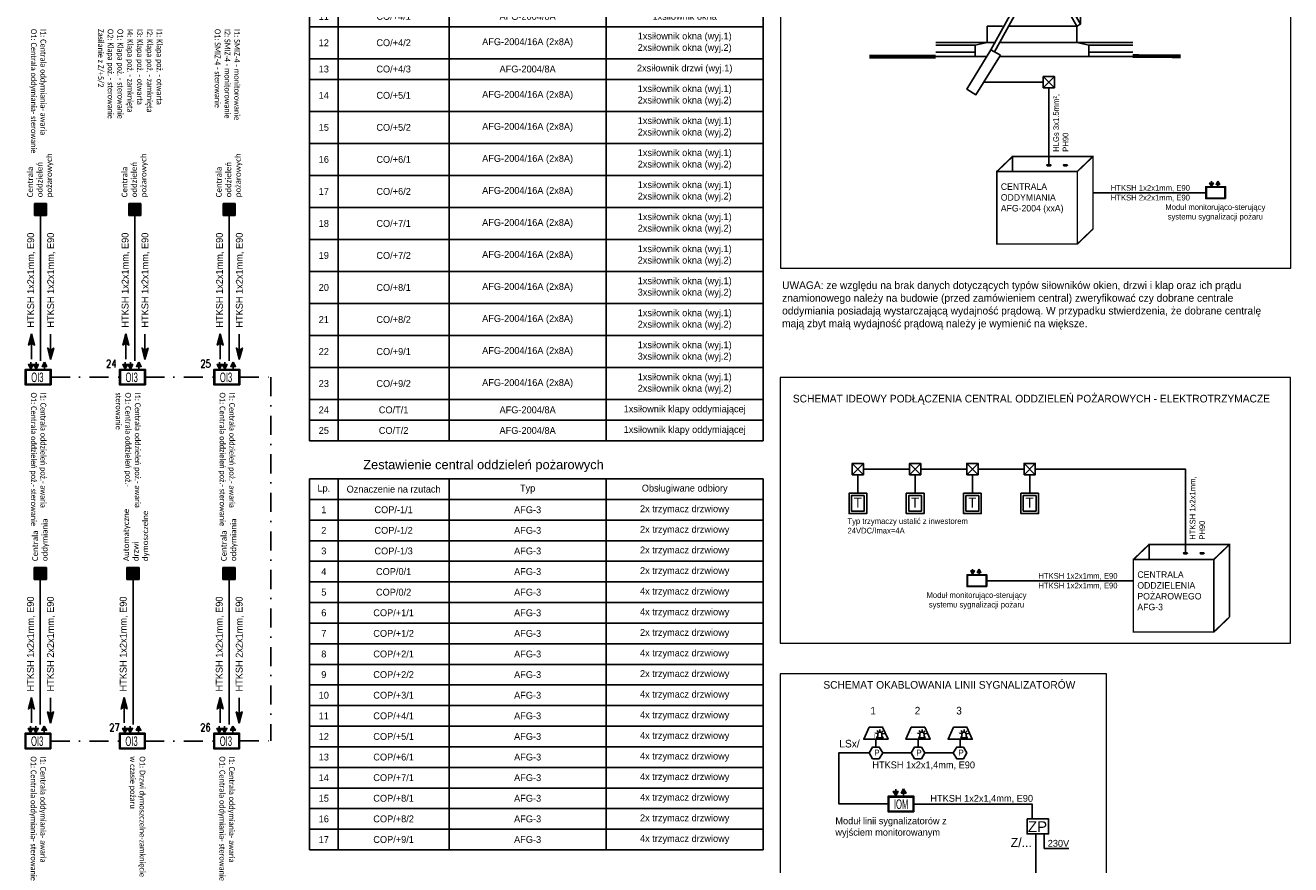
# Model space of a CAD drawing. Header units: millimetres. Extents: x 405 to 2542, y 4022 to 4770.
# Tile 7 of 9: x 1034 to 1366, y 4392 to 4612. Entities that reach past the tile are written whole.
import ezdxf
from ezdxf.enums import TextEntityAlignment as Align

# ---------------------------------------------------------------- set-up
doc = ezdxf.new("R2010")
doc.units = ezdxf.units.MM
doc.linetypes.add('DASHDOT', pattern=[1, 0.5, -0.25, 0, -0.25])
for name, color, linetype in [('_SP_SAP P opis', 7, 'Continuous'), ('_TT_ODD_KLAPY', 20, 'Continuous'), ('_TT_SSP_moduły', 94, 'Continuous'), ('_TT_SSP_sygnalizatory', 32, 'Continuous'), ('instalacja', 5, 'Continuous'), ('pozar_elementy', 1, 'Continuous'), ('TT_SAP_KABLE', 13, 'Continuous'), ('wymiar', 240, 'Continuous')]:
    doc.layers.add(name, color=color, linetype=linetype)
doc.layers.add('legenda - opisy', color=7, linetype='Continuous', lineweight=13)
doc.styles.add('AR-POM', font='txt', dxfattribs={"height": 22})
doc.styles.add('arial', font='arial.ttf')
doc.styles.add('Arial narrow 1.00', font='ARIALN.TTF')
doc.styles.add('ST', font='romans.shx')

# ---------------------------------------------------------------- blocks, each defined once
blk = doc.blocks.new('MK')
blk.add_hatch(color=256).paths.add_polyline_path([(15, 30), (-15, 30), (-15, 0), (15, 0)])
for p, q in [((15, 30), (-15, 30)), ((-15, 30), (-15, 0)), ((-15, 0), (15, 0)), ((15, 0), (15, 30))]:
    blk.add_line(p, q)
blk = doc.blocks.new('BX-OI3')
for points in [[(-149, 326), (-197, 410), (-100, 410)], [(-42, 326), (-91, 410), (6, 410)], [(126, 458), (175, 374), (78, 374)]]:
    blk.add_hatch(color=0).paths.add_polyline_path(points)
at = {"color": 0}
for p, q in [((-149, 410), (-149, 458)), ((-42, 410), (-42, 458)), ((126, 374), (126, 326))]:
    blk.add_line(p, q, dxfattribs=at)
for points in [[(259, 0), (-259, 0), (-259, 313), (259, 313)], [(259, 0), (-259, 0), (-259, 313), (259, 313)], [(-251, 305), (251, 305), (251, 8), (-251, 8)], [(-251, 305), (251, 305), (251, 8), (-251, 8)], [(-243, 297), (243, 297), (243, 14), (-243, 14)], [(-243, 297), (243, 297), (243, 14), (-243, 14)]]:
    blk.add_lwpolyline(points, close=True)
for points in [[(-149, 326), (-197, 410), (-100, 410)], [(-42, 326), (-91, 410), (6, 410)], [(126, 458), (175, 374), (78, 374)]]:
    blk.add_lwpolyline(points, close=True, dxfattribs=at)
at = {"color": 0, "insert": (-140, 250), "char_height": 192, "attachment_point": 1}
blk.add_mtext_dynamic_manual_height_columns('{\\Ftxt|c238;\\W0.6;OI3}', width=68.27, gutter_width=12.5, heights=[0], dxfattribs=at)
at = {"flags": 4}
blk.add_attdef('NRMODUŁU', (339, 87), '', height=192, dxfattribs=at)
blk = doc.blocks.new('*T93')
at = {"color": 0, "linetype": 'ByBlock', "lineweight": -2, "transparency": 16777216}
for p, q in [((0, 0), (118.84, 0)), ((0, 0), (0, -188.25)), ((7.5, 0), (7.5, -188.25)), ((36.56, 0), (36.56, -188.25)), ((77.7, 0), (77.7, -188.25)), ((118.84, 0), (118.84, -188.25)), ((0, -5.4), (118.84, -5.4)), ((0, -10.8), (118.84, -10.8)), ((0, -16.2), (118.84, -16.2)), ((0, -24.59), (118.84, -24.59)), ((0, -29.99), (118.84, -29.99)), ((0, -38.38), (118.84, -38.38)), ((0, -46.77), (118.84, -46.77)), ((0, -55.16), (118.84, -55.16)), ((0, -60.56), (118.84, -60.56)), ((0, -68.95), (118.84, -68.95)), ((0, -74.35), (118.84, -74.35)), ((0, -79.75), (118.84, -79.75)), ((0, -88.14), (118.84, -88.14)), ((0, -93.54), (118.84, -93.54)), ((0, -101.93), (118.84, -101.93)), ((0, -110.32), (118.84, -110.32)), ((0, -118.72), (118.84, -118.72)), ((0, -127.11), (118.84, -127.11)), ((0, -135.5), (118.84, -135.5)), ((0, -143.89), (118.84, -143.89)), ((0, -152.28), (118.84, -152.28)), ((0, -160.67), (118.84, -160.67)), ((0, -169.06), (118.84, -169.06)), ((0, -177.45), (118.84, -177.45)), ((0, -182.85), (118.84, -182.85)), ((0, -188.25), (118.84, -188.25))]:
    blk.add_line(p, q, dxfattribs=at)
at = {"color": 0, "transparency": 16777216, "char_height": 1.8, "attachment_point": 5}
for s, insert, width in [('Lp.', (3.75, -2.7), 4.5), ('Oznaczenie na rzutach', (22.03, -2.7), 26.0573), ('Typ', (57.13, -2.7), 38.1408), ('Obsługiwane odbiory', (98.27, -2.7), 38.1408), ('1', (3.75, -8.1), 4.5), ('CO/-1/1', (22.03, -8.1), 26.0573), ('{\\C256;AFG-2004/8A}', (57.13, -8.1), 38.1408), ('{\\C256;2xsiłownik drzwi }', (98.27, -8.1), 38.1408), ('2', (3.75, -13.5), 4.5), ('CO/-1/2', (22.03, -13.5), 26.0573), ('{\\C256;AFG-2004/8A}', (57.13, -13.5), 38.1408), ('{\\C256;3xsiłownik drzwi }', (98.27, -13.5), 38.1408), ('3', (3.75, -20.4), 4.5), ('CO/0/1', (22.03, -20.4), 26.0573), ('{\\C256;AFG-2004/16A (2x8A)}', (57.13, -20.4), 38.1408), ('{\\C256;1xsiłownik drzwi (wyj.1)\\P2xsiłownik okna (wyj.2)}', (98.27, -20.4), 38.1408), ('4', (3.75, -27.29), 4.5), ('CO/0/2', (22.03, -27.29), 26.0573), ('{\\C256;AFG-2004/8A}', (57.13, -27.29), 38.1408), ('{\\C256;2xsiłownik drzwi (wyj.1)}', (98.27, -27.29), 38.1408), ('5', (3.75, -34.19), 4.5), ('CO/+1/1', (22.03, -34.19), 26.0573), ('{\\C256;AFG-2004/16A (2x8A)}', (57.13, -34.19), 38.1408), ('{\\C256;1xsiłownik okna (wyj.1)\\P2xsiłownik okna (wyj.2)}', (98.27, -34.19), 38.1408), ('6', (3.75, -42.58), 4.5), ('CO/+2/1', (22.03, -42.58), 26.0573), ('{\\C256;AFG-2004/16A (2x8A)}', (57.13, -42.58), 38.1408), ('{\\C256;1xsiłownik okna (wyj.1)\\P2xsiłownik okna (wyj.2)}', (98.27, -42.58), 38.1408), ('CO/+2/2', (22.03, -50.97), 26.0573), ('{\\C256;1xsiłownik okna (wyj.1)\\P2xsiłownik okna (wyj.2)}', (98.27, -50.97), 38.1408), ('7', (3.75, -50.97), 4.5), ('{\\C256;AFG-2004/16A (2x8A)}', (57.13, -50.97), 38.1408), ('8', (3.75, -57.86), 4.5), ('CO/+3/1', (22.03, -57.86), 26.0573), ('{\\C256;AFG-2004/8A}', (57.13, -57.86), 38.1408), ('{\\C256;1xsiłownik okna}', (98.27, -57.86), 38.1408), ('{\\C256;1xsiłownik okna (wyj.1)\\P2xsiłownik okna (wyj.2)}', (98.27, -64.76), 38.1408), ('9', (3.75, -64.76), 4.5), ('CO/+3/2', (22.03, -64.76), 26.0573), ('{\\C256;AFG-2004/16A (2x8A)}', (57.13, -64.76), 38.1408), ('10', (3.75, -71.65), 4.5), ('CO/+3/3', (22.03, -71.65), 26.0573), ('{\\C256;AFG-2004/8A}', (57.13, -71.65), 38.1408), ('{\\C256;2xsiłownik drzwi (wyj.1)}', (98.27, -71.65), 38.1408), ('11', (3.75, -77.05), 4.5), ('CO/+4/1', (22.03, -77.05), 26.0573), ('{\\C256;AFG-2004/8A}', (57.13, -77.05), 38.1408), ('{\\C256;1xsiłownik okna}', (98.27, -77.05), 38.1408), ('12', (3.75, -83.95), 4.5), ('CO/+4/2', (22.03, -83.95), 26.0573), ('{\\C256;AFG-2004/16A (2x8A)}', (57.13, -83.95), 38.1408), ('{\\C256;1xsiłownik okna (wyj.1)\\P2xsiłownik okna (wyj.2)}', (98.27, -83.95), 38.1408), ('13', (3.75, -90.84), 4.5), ('CO/+4/3', (22.03, -90.84), 26.0573), ('{\\C256;AFG-2004/8A}', (57.13, -90.84), 38.1408), ('{\\C256;2xsiłownik drzwi (wyj.1)}', (98.27, -90.84), 38.1408), ('{\\C256;1xsiłownik okna (wyj.1)\\P2xsiłownik okna (wyj.2)}', (98.27, -97.74), 38.1408), ('14', (3.75, -97.74), 4.5), ('CO/+5/1', (22.03, -97.74), 26.0573), ('{\\C256;AFG-2004/16A (2x8A)}', (57.13, -97.74), 38.1408), ('15', (3.75, -106.13), 4.5), ('CO/+5/2', (22.03, -106.13), 26.0573), ('{\\C256;AFG-2004/16A (2x8A)}', (57.13, -106.13), 38.1408), ('{\\C256;1xsiłownik okna (wyj.1)\\P2xsiłownik okna (wyj.2)}', (98.27, -106.13), 38.1408), ('{\\C256;1xsiłownik okna (wyj.1)\\P2xsiłownik okna (wyj.2)}', (98.27, -114.52), 38.1408), ('16', (3.75, -114.52), 4.5), ('CO/+6/1', (22.03, -114.52), 26.0573), ('{\\C256;AFG-2004/16A (2x8A)}', (57.13, -114.52), 38.1408), ('17', (3.75, -122.91), 4.5), ('CO/+6/2', (22.03, -122.91), 26.0573), ('{\\C256;AFG-2004/16A (2x8A)}', (57.13, -122.91), 38.1408), ('{\\C256;1xsiłownik okna (wyj.1)\\P2xsiłownik okna (wyj.2)}', (98.27, -122.91), 38.1408), ('{\\C256;1xsiłownik okna (wyj.1)\\P2xsiłownik okna (wyj.2)}', (98.27, -131.3), 38.1408), ('18', (3.75, -131.3), 4.5), ('CO/+7/1', (22.03, -131.3), 26.0573), ('{\\C256;AFG-2004/16A (2x8A)}', (57.13, -131.3), 38.1408), ('19', (3.75, -139.69), 4.5), ('CO/+7/2', (22.03, -139.69), 26.0573), ('{\\C256;AFG-2004/16A (2x8A)}', (57.13, -139.69), 38.1408), ('{\\C256;1xsiłownik okna (wyj.1)\\P2xsiłownik okna (wyj.2)}', (98.27, -139.69), 38.1408), ('{\\C256;1xsiłownik okna (wyj.1)\\P3xsiłownik okna (wyj.2)}', (98.27, -148.08), 38.1408), ('20', (3.75, -148.08), 4.5), ('CO/+8/1', (22.03, -148.08), 26.0573), ('{\\C256;AFG-2004/16A (2x8A)}', (57.13, -148.08), 38.1408), ('21', (3.75, -156.47), 4.5), ('CO/+8/2', (22.03, -156.47), 26.0573), ('{\\C256;AFG-2004/16A (2x8A)}', (57.13, -156.47), 38.1408), ('{\\C256;1xsiłownik okna (wyj.1)\\P2xsiłownik okna (wyj.2)}', (98.27, -156.47), 38.1408), ('{\\C256;1xsiłownik okna (wyj.1)\\P3xsiłownik okna (wyj.2)}', (98.27, -164.86), 38.1408), ('22', (3.75, -164.86), 4.5), ('CO/+9/1', (22.03, -164.86), 26.0573), ('{\\C256;AFG-2004/16A (2x8A)}', (57.13, -164.86), 38.1408), ('23', (3.75, -173.25), 4.5), ('CO/+9/2', (22.03, -173.25), 26.0573), ('{\\C256;AFG-2004/16A (2x8A)}', (57.13, -173.25), 38.1408), ('{\\C256;1xsiłownik okna (wyj.1)\\P2xsiłownik okna (wyj.2)}', (98.27, -173.25), 38.1408), ('CO/T/1', (22.03, -180.15), 26.0573), ('{\\C256;1xsiłownik klapy oddymiającej}', (98.27, -180.15), 38.1408), ('24', (3.75, -180.15), 4.5), ('{\\C256;AFG-2004/8A}', (57.13, -180.15), 38.1408), ('25', (3.75, -185.55), 4.5), ('CO/T/2', (22.03, -185.55), 26.0573), ('{\\C256;AFG-2004/8A}', (57.13, -185.55), 38.1408), ('{\\C256;1xsiłownik klapy oddymiającej}', (98.27, -185.55), 38.1408)]:
    blk.add_mtext(s, dxfattribs=dict(at, insert=insert, width=width))
blk = doc.blocks.new('PUSZKA PIP')
at = {"color": 1}
blk.add_lwpolyline([(1.13, -1.99), (2.23, -0.08), (1.12, 1.84), (-1.09, 1.84), (-2.19, -0.08), (-1.08, -1.99)], close=True, dxfattribs=at)
at = {"color": 1, "insert": (-0.55, 0.97), "char_height": 2, "attachment_point": 1}
blk.add_mtext_dynamic_manual_height_columns('P', width=1.9427, gutter_width=10, heights=[0], dxfattribs=at)
blk = doc.blocks.new('*U100')
blk.add_lwpolyline([(0, -66), (0, 66)])
blk = doc.blocks.new('*U99')
at = {"color": 0, "linetype": 'ByBlock', "lineweight": -2, "transparency": 16777216}
for p, rotation in [((-211386, -321462), 80.00000000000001), ((-211353, -321647), 120), ((-211292, -321300), 40.00000000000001), ((-211209, -321768), 160)]:
    blk.add_blockref('*U100', p, dxfattribs=dict(at, rotation=rotation))
blk.add_blockref('*U100', (-211116, -321235), dxfattribs=at)
blk = doc.blocks.new('sygnalizator optyczno-akustyczny')
blk.add_lwpolyline([(-505, 920), (505, 920), (905, 0), (-905, 0)], close=True)
at = {"const_width": 4.5}
blk.add_lwpolyline([(-448, 426), (-529, 601), (-539, 624), (-131, 624), (-41, 624), (-131, 426)], dxfattribs=at)
blk.add_lwpolyline([(-448, 98), (-131, 98), (-131, 426), (-448, 426)], close=True, dxfattribs=at)
for points in [[(135, 382), (135, 240), (56, 98), (56, 98), (294, 98)], [(453, 382), (453, 240), (532, 98), (532, 98), (294, 98)]]:
    blk.add_lwpolyline(points)
blk.add_arc((294, 382), 159, 0, 180)
at = {"rotation": 278.5478485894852}
blk.add_blockref('*U99', (349612, -160601), dxfattribs=at)
at = {"flags": 12}
blk.add_attdef('NRELEMENTU', (1237, 39, 173), '', height=180, rotation=90, dxfattribs=at)
blk = doc.blocks.new('BX-IOM')
for points in [[(-107, 326), (-156, 410), (-59, 410)], [(53, 459), (101, 375), (4, 375)]]:
    blk.add_hatch(color=0).paths.add_polyline_path(points)
at = {"color": 0}
for p, q in [((-107, 410), (-107, 458)), ((53, 375), (53, 327))]:
    blk.add_line(p, q, dxfattribs=at)
for points in [[(259, 0), (-259, 0), (-259, 313), (259, 313)], [(-251, 305), (251, 305), (251, 8), (-251, 8)], [(-243, 297), (243, 297), (243, 14), (-243, 14)]]:
    blk.add_lwpolyline(points, close=True)
for points in [[(-107, 326), (-156, 410), (-59, 410)], [(53, 459), (101, 375), (4, 375)]]:
    blk.add_lwpolyline(points, close=True, dxfattribs=at)
at = {"color": 0, "insert": (-143, 249), "char_height": 192, "attachment_point": 1}
blk.add_mtext_dynamic_manual_height_columns('{\\Ftxt|c238;\\W0.6;IOM}', width=68.27, gutter_width=12.5, heights=[0], dxfattribs=at)
at = {"flags": 4}
blk.add_attdef('NRMODUŁU', (339, 87), '', height=192, dxfattribs=at)
blk = doc.blocks.new('A$C2EBE34BA')
at = {"linetype": 'Continuous', "lineweight": 25}
for p, q in [((462.1, 99.3), (321.6, 347.2)), ((473.7, 105.9), (333.2, 353.7)), ((180.7, 22.1), (336.8, 305.8)), ((192.7, 15.5), (348.8, 299.2)), ((348.8, 299.2), (336.8, 305.8)), ((238.8, 99.3), (436.1, 99.3)), ((462.1, 99.3), (473.7, 105.9)), ((0, 46.2), (193.9, 46.2)), ((129.4, 38), (168.8, 46.2)), ((209.6, 46.2), (421.1, 46.2)), ((421.1, 46.2), (645, 46.2)), ((501.6, 38), (462.1, 46.2)), ((0, 38), (129.4, 38)), ((0, 14.5), (129.4, 14.5)), ((0, 0), (167, 0)), ((129.4, 0), (129.4, 38)), ((212, 4.8), (180.7, 22.1)), ((209, 0), (645, 0)), ((501.6, 0), (501.6, 38)), ((501.6, 38), (645, 38)), ((501.6, 14.5), (645, 14.5))]:
    blk.add_line(p, q, dxfattribs=at)
blk.add_lwpolyline([(321.6, 347.2), (333.2, 353.7)])
for points in [[(168.8, 46.2), (168.8, 99.3), (218.3, 99.3)], [(436.1, 99.3), (462.1, 99.3), (462.1, 46.2)], [(212, 4.8), (131.9, -124.9), (101.4, -106.1), (180.7, 22.1)]]:
    blk.add_lwpolyline(points, dxfattribs=at)
blk.add_arc((215.9, 123.5), 258.4, 356.0775, 63.0058, dxfattribs=at)
blk = doc.blocks.new('*T242')
at = {"color": 0, "linetype": 'ByBlock', "lineweight": -2, "transparency": 16777216}
for p, q in [((0, 0), (118.84, 0)), ((0, 0), (0, -97.2)), ((7.5, 0), (7.5, -97.2)), ((36.56, 0), (36.56, -97.2)), ((77.7, 0), (77.7, -97.2)), ((118.84, 0), (118.84, -97.2)), ((0, -5.4), (118.84, -5.4)), ((0, -10.8), (118.84, -10.8)), ((0, -16.2), (118.84, -16.2)), ((0, -21.6), (118.84, -21.6)), ((0, -27), (118.84, -27)), ((0, -32.4), (118.84, -32.4)), ((0, -37.8), (118.84, -37.8)), ((0, -43.2), (118.84, -43.2)), ((0, -48.6), (118.84, -48.6)), ((0, -54), (118.84, -54)), ((0, -59.4), (118.84, -59.4)), ((0, -64.8), (118.84, -64.8)), ((0, -70.2), (118.84, -70.2)), ((0, -75.6), (118.84, -75.6)), ((0, -81), (118.84, -81)), ((0, -86.4), (118.84, -86.4)), ((0, -91.8), (118.84, -91.8)), ((0, -97.2), (118.84, -97.2))]:
    blk.add_line(p, q, dxfattribs=at)
at = {"color": 0, "transparency": 16777216, "char_height": 1.8, "attachment_point": 5}
for s, insert, width in [('Lp.', (3.75, -2.7), 4.5), ('Oznaczenie na rzutach', (22.03, -2.7), 26.0573), ('Typ', (57.13, -2.7), 38.1408), ('Obsługiwane odbiory', (98.27, -2.7), 38.1408), ('1', (3.75, -8.1), 4.5), ('COP/-1/1', (22.03, -8.1), 26.0573), ('{\\C256;AFG-3}', (57.13, -8.1), 38.1408), ('{\\C256;2x trzymacz drzwiowy}', (98.27, -8.1), 38.1408), ('2', (3.75, -13.5), 4.5), ('COP/-1/2', (22.03, -13.5), 26.0573), ('{\\C256;AFG-3}', (57.13, -13.5), 38.1408), ('{\\C256;2x trzymacz drzwiowy}', (98.27, -13.5), 38.1408), ('3', (3.75, -18.9), 4.5), ('COP/-1/3', (22.03, -18.9), 26.0573), ('{\\C256;AFG-3}', (57.13, -18.9), 38.1408), ('{\\C256;2x trzymacz drzwiowy}', (98.27, -18.9), 38.1408), ('4', (3.75, -24.3), 4.5), ('COP/0/1', (22.03, -24.3), 26.0573), ('{\\C256;AFG-3}', (57.13, -24.3), 38.1408), ('{\\C256;2x trzymacz drzwiowy}', (98.27, -24.3), 38.1408), ('5', (3.75, -29.7), 4.5), ('COP/0/2', (22.03, -29.7), 26.0573), ('{\\C256;AFG-3}', (57.13, -29.7), 38.1408), ('{\\C256;4x trzymacz drzwiowy}', (98.27, -29.7), 38.1408), ('6', (3.75, -35.1), 4.5), ('COP/+1/1', (22.03, -35.1), 26.0573), ('{\\C256;AFG-3}', (57.13, -35.1), 38.1408), ('{\\C256;4x trzymacz drzwiowy}', (98.27, -35.1), 38.1408), ('7', (3.75, -40.5), 4.5), ('COP/+1/2', (22.03, -40.5), 26.0573), ('{\\C256;AFG-3}', (57.13, -40.5), 38.1408), ('{\\C256;2x trzymacz drzwiowy}', (98.27, -40.5), 38.1408), ('8', (3.75, -45.9), 4.5), ('COP/+2/1', (22.03, -45.9), 26.0573), ('{\\C256;AFG-3}', (57.13, -45.9), 38.1408), ('{\\C256;4x trzymacz drzwiowy}', (98.27, -45.9), 38.1408), ('9', (3.75, -51.3), 4.5), ('COP/+2/2', (22.03, -51.3), 26.0573), ('{\\C256;AFG-3}', (57.13, -51.3), 38.1408), ('{\\C256;2x trzymacz drzwiowy}', (98.27, -51.3), 38.1408), ('10', (3.75, -56.7), 4.5), ('COP/+3/1', (22.03, -56.7), 26.0573), ('{\\C256;AFG-3}', (57.13, -56.7), 38.1408), ('{\\C256;4x trzymacz drzwiowy}', (98.27, -56.7), 38.1408), ('11', (3.75, -62.1), 4.5), ('COP/+4/1', (22.03, -62.1), 26.0573), ('{\\C256;AFG-3}', (57.13, -62.1), 38.1408), ('{\\C256;4x trzymacz drzwiowy}', (98.27, -62.1), 38.1408), ('COP/+5/1', (22.03, -67.5), 26.0573), ('12', (3.75, -67.5), 4.5), ('{\\C256;AFG-3}', (57.13, -67.5), 38.1408), ('{\\C256;4x trzymacz drzwiowy}', (98.27, -67.5), 38.1408), ('13', (3.75, -72.9), 4.5), ('COP/+6/1', (22.03, -72.9), 26.0573), ('{\\C256;AFG-3}', (57.13, -72.9), 38.1408), ('{\\C256;4x trzymacz drzwiowy}', (98.27, -72.9), 38.1408), ('14', (3.75, -78.3), 4.5), ('COP/+7/1', (22.03, -78.3), 26.0573), ('{\\C256;AFG-3}', (57.13, -78.3), 38.1408), ('{\\C256;4x trzymacz drzwiowy}', (98.27, -78.3), 38.1408), ('15', (3.75, -83.7), 4.5), ('COP/+8/1', (22.03, -83.7), 26.0573), ('{\\C256;AFG-3}', (57.13, -83.7), 38.1408), ('{\\C256;4x trzymacz drzwiowy}', (98.27, -83.7), 38.1408), ('16', (3.75, -89.1), 4.5), ('COP/+8/2', (22.03, -89.1), 26.0573), ('{\\C256;AFG-3}', (57.13, -89.1), 38.1408), ('{\\C256;2x trzymacz drzwiowy}', (98.27, -89.1), 38.1408), ('17', (3.75, -94.5), 4.5), ('COP/+9/1', (22.03, -94.5), 26.0573), ('{\\C256;AFG-3}', (57.13, -94.5), 38.1408), ('{\\C256;4x trzymacz drzwiowy}', (98.27, -94.5), 38.1408)]:
    blk.add_mtext(s, dxfattribs=dict(at, insert=insert, width=width))
blk = doc.blocks.new('trzymacz')
for points in [[(234, 534), (234, 0), (-230, 0), (-230, 534)], [(170, 470), (170, 64), (-167, 64), (-167, 470)]]:
    blk.add_lwpolyline(points, close=True)
at = {"style": 'AR-POM'}
blk.add_text('T', height=263, dxfattribs=at).set_placement((0, 288), align=Align.MIDDLE_CENTER)

msp = doc.modelspace()

# ---------------------------------------------------------------- hatches: boundary and pattern name
for points in [[(1345.11, 4569.49), (1344.63, 4570.33), (1345.6, 4570.33)], [(1346.8, 4570.81), (1347.28, 4569.97), (1346.31, 4569.97)], [(1282.56, 4467.83), (1282.08, 4468.67), (1283.05, 4468.67)], [(1284.25, 4469.15), (1284.73, 4468.31), (1283.76, 4468.31)]]:
    msp.add_hatch(color=0).paths.add_polyline_path(points)
at = {"transparency": 33554687}
h = msp.add_hatch(color=256, dxfattribs=at)
h.dxf.hatch_style = 1
h.paths.add_polyline_path([(1036.09, 4530.83), (1035.28, 4527.86), (1036.09, 4528.47), (1036.85, 4527.86)])
h = msp.add_hatch(color=256, dxfattribs=at)
h.dxf.hatch_style = 1
h.paths.add_polyline_path([(1060.8, 4530.83), (1059.99, 4527.86), (1060.8, 4528.47), (1061.56, 4527.86)])
h = msp.add_hatch(color=256, dxfattribs=at)
h.dxf.hatch_style = 1
h.paths.add_polyline_path([(1085.51, 4530.83), (1084.71, 4527.86), (1085.51, 4528.47), (1086.27, 4527.86)])
h = msp.add_hatch(color=256, dxfattribs=at)
h.dxf.hatch_style = 1
h.paths.add_polyline_path([(1041.07, 4524.12), (1041.87, 4527.09), (1041.07, 4526.48), (1040.31, 4527.09)])
h = msp.add_hatch(color=256, dxfattribs=at)
h.dxf.hatch_style = 1
h.paths.add_polyline_path([(1065.78, 4524.12), (1066.59, 4527.09), (1065.78, 4526.48), (1065.02, 4527.09)])
h = msp.add_hatch(color=256, dxfattribs=at)
h.dxf.hatch_style = 1
h.paths.add_polyline_path([(1090.49, 4524.12), (1091.3, 4527.09), (1090.49, 4526.48), (1089.73, 4527.09)])
h = msp.add_hatch(color=256, dxfattribs=at)
h.dxf.hatch_style = 1
h.paths.add_polyline_path([(1036.04, 4435.49), (1035.23, 4432.52), (1036.04, 4433.13), (1036.8, 4432.52)])
h = msp.add_hatch(color=256, dxfattribs=at)
h.dxf.hatch_style = 1
h.paths.add_polyline_path([(1060.32, 4435.49), (1059.51, 4432.52), (1060.32, 4433.13), (1061.08, 4432.52)])
h = msp.add_hatch(color=256, dxfattribs=at)
h.dxf.hatch_style = 1
h.paths.add_polyline_path([(1085.46, 4435.49), (1084.66, 4432.52), (1085.46, 4433.13), (1086.22, 4432.52)])
h = msp.add_hatch(color=256, dxfattribs=at)
h.dxf.hatch_style = 1
h.paths.add_polyline_path([(1041.02, 4428.78), (1041.83, 4431.75), (1041.02, 4431.14), (1040.26, 4431.75)])
h = msp.add_hatch(color=256, dxfattribs=at)
h.dxf.hatch_style = 1
h.paths.add_polyline_path([(1090.45, 4428.78), (1091.25, 4431.75), (1090.45, 4431.14), (1089.69, 4431.75)])

# ---------------------------------------------------------------- linework, layer by layer
at = {"color": 0}
for p, q in [((1345.11, 4570.33), (1345.11, 4570.81)), ((1346.8, 4569.97), (1346.8, 4569.49)), ((1282.56, 4468.67), (1282.56, 4469.15)), ((1284.25, 4468.31), (1284.25, 4467.83))]:
    msp.add_line(p, q, dxfattribs=at)
at = {"color": 1, "ltscale": 10}
for points in [[(1301.04, 4595.27), (1303.98, 4595.27), (1303.98, 4598.21), (1301.04, 4598.21)], [(1251.03, 4493.9), (1253.97, 4493.9), (1253.97, 4496.84), (1251.03, 4496.84)], [(1266.03, 4493.9), (1268.97, 4493.9), (1268.97, 4496.84), (1266.03, 4496.84)], [(1281.03, 4493.9), (1283.97, 4493.9), (1283.97, 4496.84), (1281.03, 4496.84)], [(1296.03, 4493.9), (1298.97, 4493.9), (1298.97, 4496.84), (1296.03, 4496.84)]]:
    msp.add_lwpolyline(points, close=True, dxfattribs=at)
for points in [[(1301.04, 4598.21), (1303.98, 4595.27)], [(1303.98, 4598.21), (1301.04, 4595.27)], [(1251.03, 4496.84), (1253.97, 4493.9)], [(1253.97, 4496.84), (1251.03, 4493.9)], [(1266.03, 4496.84), (1268.97, 4493.9)], [(1268.97, 4496.84), (1266.03, 4493.9)], [(1281.03, 4496.84), (1283.97, 4493.9)], [(1283.97, 4496.84), (1281.03, 4493.9)], [(1296.03, 4496.84), (1298.97, 4493.9)], [(1298.97, 4496.84), (1296.03, 4493.9)], [(1252.5, 4493.9), (1252.5, 4489.06)], [(1267.5, 4493.9), (1267.5, 4489.06)], [(1282.5, 4493.9), (1282.5, 4489.06)], [(1297.5, 4493.9), (1297.5, 4489.06)]]:
    msp.add_lwpolyline(points, dxfattribs=at)
at = {"color": 1}
for points in [[(1301.04, 4596.74), (1285.54, 4596.74)], [(1302.51, 4574.97), (1302.51, 4595.27), (1302.51, 4595.27)], [(1253.97, 4495.37), (1266.03, 4495.37)], [(1268.97, 4495.37), (1281.03, 4495.37)], [(1283.97, 4495.37), (1296.03, 4495.37)], [(1298.97, 4495.37), (1338.3, 4495.37), (1338.3, 4473.31)], [(1257.22, 4422.54), (1257.22, 4424.57)], [(1268.25, 4422.54), (1268.25, 4424.57)], [(1279.27, 4422.54), (1279.27, 4424.57)], [(1255.46, 4421.06), (1247.55, 4421.06), (1247.55, 4407.62), (1260.42, 4407.62)], [(1258.99, 4421.01), (1266.48, 4421)], [(1270.01, 4421.01), (1277.5, 4421)], [(1267.15, 4407.56), (1298.16, 4407.56), (1298.16, 4403.75)], [(1267.63, 4384.26), (1299.14, 4384.26), (1299.14, 4399.76)]]:
    msp.add_lwpolyline(points, dxfattribs=at)
at = {"color": 6, "ltscale": 10, "const_width": 0.4}
for points in [[(1293.02, 4577.29), (1288.9, 4573.34)], [(1293.02, 4573.34), (1293.02, 4577.29), (1314.08, 4577.29), (1314.08, 4558.29)], [(1309.96, 4573.34), (1314.08, 4577.29)], [(1314.08, 4558.29), (1309.96, 4554.34)], [(1328.78, 4475.63), (1324.66, 4471.68)], [(1328.78, 4471.68), (1328.78, 4475.63), (1349.84, 4475.63), (1349.84, 4456.63)], [(1345.72, 4471.68), (1349.84, 4475.63)], [(1349.84, 4456.63), (1345.72, 4452.67)]]:
    msp.add_lwpolyline(points, dxfattribs=at)
for points in [[(1288.9, 4573.34), (1309.96, 4573.34), (1309.96, 4554.34), (1288.9, 4554.34)], [(1324.66, 4471.68), (1345.72, 4471.68), (1345.72, 4452.67), (1324.66, 4452.67)]]:
    msp.add_lwpolyline(points, close=True, dxfattribs=at)
at = {"color": 0}
for points in [[(1345.11, 4569.49), (1344.63, 4570.33), (1345.6, 4570.33)], [(1346.8, 4570.81), (1347.28, 4569.97), (1346.31, 4569.97)], [(1282.56, 4467.83), (1282.08, 4468.67), (1283.05, 4468.67)], [(1284.25, 4469.15), (1284.73, 4468.31), (1283.76, 4468.31)]]:
    msp.add_lwpolyline(points, close=True, dxfattribs=at)
for points in [[(1314.08, 4567.79), (1343.63, 4567.79)], [(1038.42, 4523.76), (1038.42, 4564.93)], [(1063.13, 4523.76), (1063.13, 4564.93)], [(1087.84, 4523.76), (1087.84, 4564.93)], [(1036.09, 4530.83), (1035.28, 4527.86), (1036.09, 4528.47), (1036.85, 4527.86), (1036.09, 4530.83)], [(1041.07, 4526.48), (1041.07, 4530.75)], [(1060.8, 4530.83), (1059.99, 4527.86), (1060.8, 4528.47), (1061.56, 4527.86), (1060.8, 4530.83)], [(1065.78, 4526.48), (1065.78, 4530.75)], [(1085.51, 4530.83), (1084.71, 4527.86), (1085.51, 4528.47), (1086.27, 4527.86), (1085.51, 4530.83)], [(1090.49, 4526.48), (1090.49, 4530.75)], [(1036.09, 4528.47), (1036.09, 4524.2)], [(1060.8, 4528.47), (1060.8, 4524.2)], [(1085.51, 4528.47), (1085.51, 4524.2)], [(1041.07, 4524.12), (1041.87, 4527.09), (1041.07, 4526.48), (1040.31, 4527.09), (1041.07, 4524.12)], [(1065.78, 4524.12), (1066.59, 4527.09), (1065.78, 4526.48), (1065.02, 4527.09), (1065.78, 4524.12)], [(1090.49, 4524.12), (1091.3, 4527.09), (1090.49, 4526.48), (1089.73, 4527.09), (1090.49, 4524.12)], [(1038.37, 4428.42), (1038.37, 4469.59)], [(1062.65, 4428.42), (1062.65, 4469.59)], [(1087.79, 4428.42), (1087.79, 4469.59)], [(1286.25, 4466.13), (1324.66, 4466.13)], [(1036.04, 4435.49), (1035.23, 4432.52), (1036.04, 4433.13), (1036.8, 4432.52), (1036.04, 4435.49)], [(1041.02, 4431.14), (1041.02, 4435.41)], [(1060.32, 4435.49), (1059.51, 4432.52), (1060.32, 4433.13), (1061.08, 4432.52), (1060.32, 4435.49)], [(1085.46, 4435.49), (1084.66, 4432.52), (1085.46, 4433.13), (1086.22, 4432.52), (1085.46, 4435.49)], [(1090.45, 4431.14), (1090.45, 4435.41)], [(1036.04, 4433.13), (1036.04, 4428.86)], [(1041.02, 4428.78), (1041.83, 4431.75), (1041.02, 4431.14), (1040.26, 4431.75), (1041.02, 4428.78)], [(1060.32, 4433.13), (1060.32, 4428.86)], [(1085.46, 4433.13), (1085.46, 4428.86)], [(1090.45, 4428.78), (1091.25, 4431.75), (1090.45, 4431.14), (1089.69, 4431.75), (1090.45, 4428.78)], [(1307.73, 4395.97), (1301.3, 4395.97), (1301.3, 4399.76)]]:
    msp.add_lwpolyline(points)
for points in [[(1348.8, 4566.23), (1343.63, 4566.23), (1343.63, 4569.36), (1348.8, 4569.36)], [(1348.8, 4566.23), (1343.63, 4566.23), (1343.63, 4569.36), (1348.8, 4569.36)], [(1343.71, 4569.28), (1348.72, 4569.28), (1348.72, 4566.3), (1343.71, 4566.3)], [(1343.71, 4569.28), (1348.72, 4569.28), (1348.72, 4566.3), (1343.71, 4566.3)], [(1343.79, 4569.2), (1348.64, 4569.2), (1348.64, 4566.37), (1343.79, 4566.37)], [(1343.79, 4569.2), (1348.64, 4569.2), (1348.64, 4566.37), (1343.79, 4566.37)], [(1286.25, 4464.57), (1281.08, 4464.57), (1281.08, 4467.69), (1286.25, 4467.69)], [(1286.25, 4464.57), (1281.08, 4464.57), (1281.08, 4467.69), (1286.25, 4467.69)], [(1281.16, 4467.62), (1286.17, 4467.62), (1286.17, 4464.64), (1281.16, 4464.64)], [(1281.16, 4467.62), (1286.17, 4467.62), (1286.17, 4464.64), (1281.16, 4464.64)], [(1281.24, 4467.54), (1286.09, 4467.54), (1286.09, 4464.71), (1281.24, 4464.71)], [(1281.24, 4467.54), (1286.09, 4467.54), (1286.09, 4464.71), (1281.24, 4464.71)]]:
    msp.add_lwpolyline(points, close=True)
at = {"color": 6}
for centre in [(1302.51, 4574.97), (1306.85, 4574.97), (1338.27, 4473.31), (1342.61, 4473.31)]:
    msp.add_ellipse(centre, major_axis=(-0.59, 0), ratio=0.261288, dxfattribs=at)
at = {"layer": 'instalacja', "color": 0, "ltscale": 10, "const_width": 1}
for points in [[(1272.88, 4603.45), (1255.53, 4603.45)], [(1337.07, 4603.53), (1324.48, 4603.6)]]:
    msp.add_lwpolyline(points, dxfattribs=at)
at = {"layer": 'legenda - opisy'}
for points in [[(1365.86, 4645.91), (1232.23, 4645.91), (1232.23, 4547.99), (1365.86, 4547.99)], [(1365.77, 4519.35), (1232.14, 4519.35), (1232.14, 4449.75), (1365.77, 4449.75)], [(1317.6, 4441.69), (1232.14, 4441.69), (1232.14, 4373.21), (1317.6, 4373.21)]]:
    msp.add_lwpolyline(points, close=True, dxfattribs=at)
at = {"layer": 'pozar_elementy'}
msp.add_lwpolyline([(1296.8, 4403.69), (1302.46, 4403.69), (1302.46, 4399.76), (1296.8, 4399.76)], close=True, dxfattribs=at)
at = {"layer": 'TT_SAP_KABLE', "linetype": 'DASHDOT', "ltscale": 10}
for points in [[(1041.16, 4519.45), (1059.15, 4519.45)], [(1065.87, 4519.45), (1083.86, 4519.45)], [(1090.59, 4519.45), (1098.75, 4519.45)], [(1098.75, 4519.45), (1098.75, 4424.14)], [(1041.11, 4424.11), (1059.1, 4424.11)], [(1065.83, 4424.11), (1083.81, 4424.11)], [(1090.59, 4424.14), (1098.75, 4424.14)]]:
    msp.add_lwpolyline(points, dxfattribs=at)

# ---------------------------------------------------------------- block references
for name, p in [('*T93', (1108.87, 4691.03)), ('*T242', (1108.87, 4492.81))]:
    msp.add_blockref(name, p)
at = {"xscale": 0.08000000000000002, "yscale": 0.08000000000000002, "zscale": 0.1}
msp.add_blockref('A$C2EBE34BA', (1272.88, 4603.45), dxfattribs=at)
at = {"xscale": 0.1055999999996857, "yscale": 0.1055999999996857, "zscale": 0.1055999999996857, "rotation": 270}
for p in [(1036.83, 4563.38), (1061.55, 4563.38), (1086.26, 4563.38), (1036.78, 4468.04), (1061.06, 4468.04), (1086.21, 4468.04)]:
    msp.add_blockref('MK', p, dxfattribs=at)
at = {"color": 1, "xscale": 0.8, "yscale": 0.8, "zscale": 0.8}
for p in [(1257.21, 4421.07), (1268.23, 4421.07), (1279.25, 4421.07)]:
    msp.add_blockref('PUSZKA PIP', p, dxfattribs=at)
at = {"layer": '_TT_ODD_KLAPY', "xscale": 0.01, "yscale": 0.01, "zscale": 0.01}
for p in [(1252.48, 4483.72), (1267.48, 4483.72), (1282.48, 4483.72), (1297.48, 4483.72)]:
    msp.add_blockref('trzymacz', p, dxfattribs=at)
at = {"layer": '_TT_SSP_moduły', "xscale": 0.013, "yscale": 0.013, "zscale": 0.013}
for name, p in [('BX-OI3', (1037.8, 4517.42)), ('BX-OI3', (1062.51, 4517.42)), ('BX-OI3', (1087.22, 4517.42)), ('BX-OI3', (1037.75, 4422.08)), ('BX-OI3', (1062.46, 4422.08)), ('BX-OI3', (1087.18, 4422.08)), ('BX-IOM', (1263.79, 4405.59))]:
    msp.add_blockref(name, p, dxfattribs=at)
at = {"layer": '_TT_SSP_sygnalizatory', "xscale": 0.003500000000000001, "yscale": 0.003500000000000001, "zscale": 0.003500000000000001}
for p in [(1257.22, 4424.57), (1268.25, 4424.57), (1279.27, 4424.57)]:
    msp.add_blockref('sygnalizator optyczno-akustyczny', p, dxfattribs=at)

# ---------------------------------------------------------------- texts
at = {"color": 0}
for s, p in [('1', (1255.75, 4431.07)), ('2', (1267.37, 4431.07)), ('3', (1278.25, 4431.07)), ('LSx/', (1247.63, 4422.43))]:
    msp.add_text(s, height=2, dxfattribs=at).set_placement(p)
at = {"char_height": 1.5, "attachment_point": 1, "style": 'Arial narrow 1.00'}
for s, insert, width, rotation in [('{\\W0.8;\\fCalibri|b0|i0|c238|p34;I1: Centrala oddymiania- awaria\\PO1: Centrala oddymiania- sterowanie}', (1039.91, 4610.71), 32.592, 270), ('{\\W0.8;\\fCalibri|b0|i0|c238|p34;I1: \\H1.025641x;Klapa poż. - otwarta\\P\\H0.975x;I2: \\H1.025641x;Klapa poż. - zamknięta\\P\\H0.975x;I3: \\H1.025641x;Klapa poż. - otwarta\\P\\H0.975x;I4: \\H1.025641x;Klapa poż. - zamknięta\\P\\H0.975x;O1: \\H1.025641x;Klapa poż. - sterowanie\\P\\H0.975x;O2: \\H1.025641x;Klapa poż. - sterowanie\\P\\H0.975x;Zasilanie z Z/+5/2}', (1070.37, 4610.71), 32.592, 270), ('{\\W0.8;\\fCalibri|b0|i0|c238|p34;I1: SMIZ-4 - monitorowanie\\P\\H1.025641x;I2: SMIZ-4 - monitorowanie\\PO1: SMIZ-4 - sterowanie}', (1090.65, 4610.71), 32.592, 270), ('{\\fCalibri|b0|i0|c238|p34;Centrala oddzieleń pożarowych}', (1034.94, 4566.59), 16.2676, 90), ('{\\fCalibri|b0|i0|c238|p34;Centrala oddzieleń pożarowych}', (1059.66, 4566.59), 16.2676, 90), ('{\\fCalibri|b0|i0|c238|p34;Centrala oddzieleń pożarowych}', (1084.37, 4566.59), 16.2676, 90), ('{\\W0.8;\\fCalibri|b0|i0|c238|p34;I1: Centrala oddzieleń poż.- awaria\\PO1: Centrala oddzieleń poż.- sterowanie}', (1039.91, 4515.44), 32.592, 270), ('{\\W0.8;\\fCalibri|b0|i0|c238|p34;I1: Centrala oddzieleń poż.- awaria\\PO1: Centrala oddzieleń poż.- sterowanie}', (1064.63, 4515.44), 26.7679, 270), ('{\\W0.8;\\fCalibri|b0|i0|c238|p34;I1: Centrala oddzieleń poż.- awaria\\PO1: Centrala oddzieleń poż.- sterowanie}', (1089.34, 4515.44), 32.592, 270), ('{\\fCalibri|b0|i0|c238|p34;Automatyczne drzwi dymoszczelne}', (1060.1, 4471.25), 16.2676, 90), ('{\\fCalibri|b0|i0|c238|p34;Centrala oddymiania}', (1036.25, 4471.25), 16.2676, 90), ('{\\fCalibri|b0|i0|c238|p34;Centrala oddymiania}', (1085.67, 4471.25), 16.2676, 90), ('{\\W0.8;\\fCalibri|b0|i0|c238|p34;I1: Centrala oddymiania- awaria\\PO1: Centrala oddymiania- sterowanie}', (1039.86, 4420.1), 32.592, 270), ('{\\W0.8;\\fCalibri|b0|i0|c238|p34;O1: Drzwi dymoszczelne-zamknięcie w czasie pożaru}', (1065.86, 4420.1), 28.0567, 270), ('{\\W0.8;\\fCalibri|b0|i0|c238|p34;I1: Centrala oddymiania- awaria\\PO1: Centrala oddymiania- sterowanie}', (1089.29, 4420.1), 32.592, 270)]:
    msp.add_mtext(s, dxfattribs=dict(at, insert=insert, width=width, rotation=rotation))
at = {"insert": (1297.95, 4513.54), "char_height": 2, "width": 120.8735, "attachment_point": 5}
msp.add_mtext('SCHEMAT IDEOWY PODŁĄCZENIA CENTRAL ODDZIELEŃ POŻAROWYCH - ELEKTROTRZYMACZE', dxfattribs=at)
at = {"insert": (1122.95, 4497.75), "char_height": 2.4, "attachment_point": 1, "style": 'ST'}
msp.add_mtext_dynamic_manual_height_columns('{\\fArial|b0|i0|c238|p34;Zestawienie central oddzieleń pożarowych}', width=74.6218, gutter_width=12.5, heights=[0], dxfattribs=at)
at = {"color": 0, "insert": (1241.47, 4439.84), "char_height": 2, "attachment_point": 1}
msp.add_mtext_dynamic_manual_height_columns('\\pxqc;SCHEMAT OKABLOWANIA LINII SYGNALIZATORÓW\\P\\pq*;', width=69.9585, gutter_width=12.5, heights=[0], dxfattribs=at)
at = {"char_height": 1.8, "attachment_point": 1}
for s, width, insert in [('\\A1;HTKSH 1x2x1,4mm, E90', 26.6754, (1256.29, 4418.76)), ('\\A1;HTKSH 1x2x1,4mm, E90', 26.6754, (1271.49, 4410)), ('Moduł linii sygnalizatorów z wyjściem monitorowanym', 34.4356, (1246.6, 4404.11)), ('230V', 33.8627, (1302.22, 4398.22, -0.5))]:
    msp.add_mtext_dynamic_manual_height_columns(s, width=width, gutter_width=12.5, heights=[0], dxfattribs=dict(at, insert=insert))
at = {"layer": '_SP_SAP P opis', "char_height": 1.8, "width": 34.7587, "attachment_point": 7, "rotation": 90}
for s, insert in [('HTKSH 1x2x1mm, E90', (1037.08, 4532.44)), ('HTKSH 1x2x1mm, E90', (1042.3, 4532.44)), ('HTKSH 1x2x1mm, E90', (1061.8, 4532.44)), ('HTKSH 1x2x1mm, E90', (1067.01, 4532.44)), ('HTKSH 1x2x1mm, E90', (1086.51, 4532.44)), ('HTKSH 1x2x1mm, E90', (1091.72, 4532.44)), ('HTKSH 1x2x1mm, E90', (1037.03, 4437.1)), ('HTKSH 2x2x1mm, E90', (1042.25, 4437.1)), ('HTKSH 1x2x1mm, E90', (1061.31, 4437.1)), ('HTKSH 1x2x1mm, E90', (1086.46, 4437.1)), ('HTKSH 2x2x1mm, E90', (1091.68, 4437.1))]:
    msp.add_mtext(s, dxfattribs=dict(at, insert=insert))
at = {"layer": '_TT_SSP_moduły', "style": 'ST', "width": 0.8}
for s, p in [('24', (1055.58, 4522.01)), ('25', (1080.29, 4522.01)), ('27', (1056.43, 4426.67)), ('26', (1080.25, 4426.67))]:
    msp.add_text(s, height=2, dxfattribs=at).set_placement(p)
at = {"layer": 'pozar_elementy', "style": 'arial'}
msp.add_text('ZP', height=2.822, dxfattribs=at).set_placement((1297.03, 4400.27, -0.47))
at = {"layer": 'pozar_elementy'}
msp.add_text('Z/...', height=2.4, dxfattribs=at).set_placement((1292.53, 4396.33, -0.39))
at = {"layer": 'wymiar', "char_height": 1.5, "width": 21.9434, "attachment_point": 1, "rotation": 90}
for s, insert in [('HLGs 3x1.5mm², \\PPH90', (1303.64, 4578.51)), ('HTKSH 1x2x1mm, \\PPH90', (1339.41, 4476.85))]:
    msp.add_mtext(s, dxfattribs=dict(at, insert=insert))
at = {"layer": 'wymiar', "char_height": 1.7, "width": 29.8503, "attachment_point": 1}
for s, insert in [('CENTRALA \\PODDYMIANIA\\PAFG-2004 (xxA)', (1289.93, 4570.24)), ('CENTRALA \\PODDZIELENIA POŻAROWEGO\\PAFG-3', (1325.7, 4468.58))]:
    msp.add_mtext(s, dxfattribs=dict(at, insert=insert))
at = {"layer": 'wymiar', "color": 0}
for s, insert, char_height, width, attachment_point in [('HTKSH 1x2x1mm, E90', (1329.1, 4568.91), 1.5, 29.9862, 5), ('HTKSH 2x2x1mm, E90', (1329.1, 4566.37), 1.5, 29.9862, 5), ('Moduł monitorująco-sterujący\\Psystemu sygnalizacji pożaru', (1346.12, 4562.55), 1.5, 30.8869, 5), ('\\pxql;UWAGA: ze względu na brak danych dotyczących typów siłowników okien, drzwi i klap oraz ich prądu znamionowego należy na budowie (przed zamówieniem central) zweryfikować czy dobrane centrale oddymiania posiadają wystarczającą wydajność prądową. W przypadku stwierdzenia, że dobrane centralę mają zbyt małą wydajność prądową należy je wymienić na większe.', (1232.65, 4544.55), 2, 129.6082, 1), ('\\pxql;Typ trzymaczy ustalić z inwestorem\\P24VDC/Imax=4A', (1249.77, 4482.5), 1.5, 53.2141, 1), ('HTKSH 1x2x1mm, E90', (1310.13, 4467.25), 1.5, 29.9862, 5), ('Moduł monitorująco-sterujący\\Psystemu sygnalizacji pożaru', (1283.57, 4460.89), 1.5, 30.8869, 5), ('HTKSH 1x2x1mm, E90', (1310.13, 4464.71), 1.5, 29.9862, 5)]:
    msp.add_mtext(s, dxfattribs=dict(at, insert=insert, char_height=char_height, width=width, attachment_point=attachment_point))

doc.saveas('drawing.dxf')
